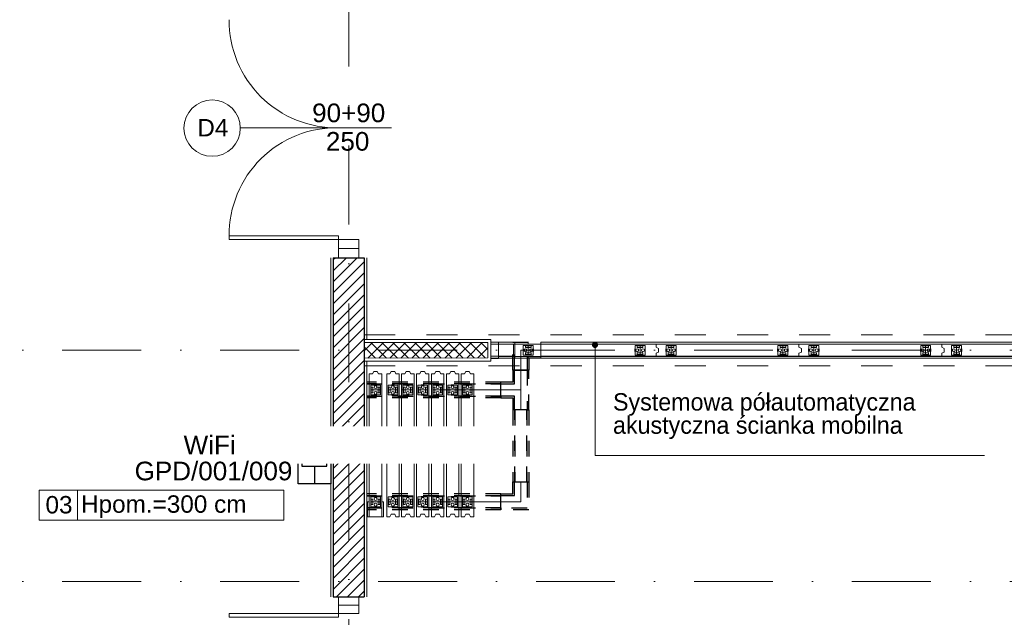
# Model space of a CAD drawing. Header units: metres. Extents: x 10441 to 19716, y -6570 to 1447.
# Tile 43 of 50: x 16816 to 17609, y -3837 to -3356. Entities that reach past the tile are written whole.
import ezdxf
from ezdxf.enums import TextEntityAlignment as Align

# ---------------------------------------------------------------- set-up
doc = ezdxf.new("R2010")
doc.units = ezdxf.units.M
doc.header["$MEASUREMENT"] = 0
for name, pattern in [('8', [0.5, 0.25, -0.25]), ('CONTINOUS', [0]), ('DASHDOT', [25.4, 12.7, -6.35, 0, -6.35])]:
    doc.linetypes.add(name, pattern=pattern)
doc.layers.get('0').update_dxf_attribs({"color": 8})
for name, color, linetype, lineweight in [('#elektryczne', 8, 'Continuous', 20), ('A_B.CIENKIE', 8, 'Continuous', 9), ('A_DRZWI', 8, 'Continuous', 5), ('A_HACZE', 8, 'Continuous', 5), ('A_OPISY', 8, 'Continuous', 18), ('A_OSIE', 8, 'Continuous', 13), ('A_OZACZENIE DRZWI', 8, 'Continuous', 13), ('A_OZNACZENIA OKIEN', 8, 'Continuous', 13), ('A_PROJEKTOWANE ŚCIANY MUROWANE NOŚNE', 8, 'Continuous', 30), ('A_SCIANY DZIALOWE GK', 8, 'Continuous', 5), ('A_STOLARKA', 8, 'Continuous', 5), ('A_TABELKI POM.', 8, 'Continuous', 20), ('A_TYNK', 8, 'Continuous', 5), ('A_WYMIARY WEWNETRZNE', 8, 'Continuous', 18), ('EB_LAN', 6, 'Continuous', 9)]:
    doc.layers.add(name, color=color, linetype=linetype, lineweight=lineweight)
doc.styles.add('ARIAL', font='arial.ttf')
doc.styles.add('m1_romans', font='romans.shx', dxfattribs={"width": 0.8})
doc.styles.add('opisy okien', font='txt', dxfattribs={"height": 15})

# ---------------------------------------------------------------- blocks, each defined once
blk = doc.blocks.new('A$C2DA918A7')
at = {"layer": 'A_OZACZENIE DRZWI'}
blk.add_line((-34.51, 0), (34.51, 0), dxfattribs=at)
at = {"layer": 'A_OZACZENIE DRZWI', "ltscale": 0.1, "style": 'm1_romans', "width": 0.8}
blk.add_attdef('SZEROKOSC', text='', height=10, rotation=359.99999, dxfattribs=at).set_placement((0, 0), align=Align.BOTTOM_CENTER)
blk.add_attdef('WYSOKOSC', text='', height=10, rotation=359.99999, dxfattribs=at).set_placement((-0.85, -3.39), align=Align.TOP_CENTER)
blk = doc.blocks.new('_Dot')
at = {"color": 0, "linetype": 'ByBlock', "lineweight": -2}
blk.add_line((-0.5, 0), (-1, 0), dxfattribs=at)
at = {"color": 0, "linetype": 'ByBlock', "const_width": 0.5}
blk.add_lwpolyline([(-0.25, 0, 1), (0.25, 0, 1)], format="xyb", close=True, dxfattribs=at)
blk = doc.blocks.new('dwgobject_-16219036_1YUCU1F')
for p, q in [((0, 49), (1000, 49)), ((0, -49), (1000, -49))]:
    blk.add_line(p, q)
for points in [[(0, 49), (0, 64), (1000, 64), (1000, 49)], [(0, 49), (0, -49), (1000, -49), (1000, 49)], [(0, -49), (0, -64), (1000, -64), (1000, -49)]]:
    blk.add_lwpolyline(points, close=True)
blk = doc.blocks.new('GeometrySelector_1YUCU1F9')
blk.add_blockref('dwgobject_-16219036_1YUCU1F', (0, 0))
blk = doc.blocks.new('dwgobject_-16218780_1YUCU4P')
blk.add_lwpolyline([(0, -50), (0, -24.40983), (20, -14.40983), (20, 14.40983), (0, 24.40983), (0, 50)])
blk = doc.blocks.new('GeometrySelector_1YUCU4P6')
blk.add_blockref('dwgobject_-16218780_1YUCU4P', (0, 0))
blk = doc.blocks.new('dwgobject_-16218811_1YUCU4P')
for p, q in [((-500, 50), (500, 50)), ((500, -50), (-500, -50))]:
    blk.add_line(p, q)
blk = doc.blocks.new('GeometrySelector_1YUCU4P7')
blk.add_blockref('dwgobject_-16218811_1YUCU4P', (0, 0))
blk = doc.blocks.new('dwgobject_-16218807_1YUCU4P')
blk.add_lwpolyline([(0, -50), (0, -24.40983), (20, -14.40983), (20, 14.40983), (0, 24.40983), (0, 50)])
blk = doc.blocks.new('GeometrySelector_1YUCU4P8')
blk.add_blockref('dwgobject_-16218807_1YUCU4P', (0, 0))
blk = doc.blocks.new('dwgobject_-16218792_1YUCU4P')
for p, q in [((-40, 11.5), (-42, 11.5)), ((-42, -11.5), (-42, 11.5)), ((0, 34.9), (0, -34.9)), ((40, 11.5), (42, 11.5)), ((42, -11.5), (42, 11.5)), ((-40, -11.5), (-42, -11.5)), ((40, -11.5), (42, -11.5))]:
    blk.add_line(p, q)
at = {"flags": 128}
blk.add_lwpolyline([(40, -39), (40, 39), (-40, 39), (-40, -39)], close=True, dxfattribs=at)
for points in [[(22.5, 22.9, -0.414214), (21.5, 21.9), (-21.5, 21.9, -0.414214), (-22.5, 22.9), (-22.5, 33.9, -0.414214), (-21.5, 34.9), (21.5, 34.9, -0.414214), (22.5, 33.9)], [(22.5, -22.9, 0.414214), (21.5, -21.9), (-21.5, -21.9, 0.414214), (-22.5, -22.9), (-22.5, -33.9, 0.414214), (-21.5, -34.9), (21.5, -34.9, 0.414214), (22.5, -33.9)]]:
    blk.add_lwpolyline(points, format="xyb", close=True, dxfattribs=at)
for centre in [(-23, 0), (23, 0)]:
    blk.add_circle(centre, 12)
blk = doc.blocks.new('GeometrySelector_1YUCU4P9')
blk.add_blockref('dwgobject_-16218792_1YUCU4P', (0, 0))
blk = doc.blocks.new('dwgobject_-16218787_1YUCU4P')
for p, q in [((-40, 11.5), (-42, 11.5)), ((-42, -11.5), (-42, 11.5)), ((0, 34.9), (0, -34.9)), ((40, 11.5), (42, 11.5)), ((42, -11.5), (42, 11.5)), ((-40, -11.5), (-42, -11.5)), ((40, -11.5), (42, -11.5))]:
    blk.add_line(p, q)
at = {"flags": 128}
blk.add_lwpolyline([(40, -39), (40, 39), (-40, 39), (-40, -39)], close=True, dxfattribs=at)
for points in [[(22.5, 22.9, -0.414214), (21.5, 21.9), (-21.5, 21.9, -0.414214), (-22.5, 22.9), (-22.5, 33.9, -0.414214), (-21.5, 34.9), (21.5, 34.9, -0.414214), (22.5, 33.9)], [(22.5, -22.9, 0.414214), (21.5, -21.9), (-21.5, -21.9, 0.414214), (-22.5, -22.9), (-22.5, -33.9, 0.414214), (-21.5, -34.9), (21.5, -34.9, 0.414214), (22.5, -33.9)]]:
    blk.add_lwpolyline(points, format="xyb", close=True, dxfattribs=at)
for centre in [(-23, 0), (23, 0)]:
    blk.add_circle(centre, 12)
blk = doc.blocks.new('GeometrySelector_1YUCU4P10')
blk.add_blockref('dwgobject_-16218787_1YUCU4P', (0, 0))
blk = doc.blocks.new('co_mw_pb_panelpack_element_1YUCU4P')
for name, p in [('GeometrySelector_1YUCU4P6', (-574.5, 0)), ('GeometrySelector_1YUCU4P10', (-454.5, 0)), ('GeometrySelector_1YUCU4P9', (445.5, 0)), ('GeometrySelector_1YUCU4P8', (574.5, 0))]:
    blk.add_blockref(name, p)
at = {"xscale": 1.149}
blk.add_blockref('GeometrySelector_1YUCU4P7', (0, 0), dxfattribs=at)
blk = doc.blocks.new('co_mw_pb_panelpack_element_1YUCU4P1')
for name, p in [('GeometrySelector_1YUCU4P6', (-574.5, 0)), ('GeometrySelector_1YUCU4P10', (-454.5, 0)), ('GeometrySelector_1YUCU4P9', (445.5, 0)), ('GeometrySelector_1YUCU4P8', (574.5, 0))]:
    blk.add_blockref(name, p)
at = {"xscale": 1.149}
blk.add_blockref('GeometrySelector_1YUCU4P7', (0, 0), dxfattribs=at)
blk = doc.blocks.new('co_mw_pb_panelpack_element_1YUCU4P2')
for name, p in [('GeometrySelector_1YUCU4P6', (-574.5, 0)), ('GeometrySelector_1YUCU4P10', (-454.5, 0)), ('GeometrySelector_1YUCU4P9', (445.5, 0)), ('GeometrySelector_1YUCU4P8', (574.5, 0))]:
    blk.add_blockref(name, p)
at = {"xscale": 1.149}
blk.add_blockref('GeometrySelector_1YUCU4P7', (0, 0), dxfattribs=at)
blk = doc.blocks.new('co_mw_pb_panelpack_element_1YUCU4P3')
for name, p in [('GeometrySelector_1YUCU4P6', (-574.5, 0)), ('GeometrySelector_1YUCU4P10', (-454.5, 0)), ('GeometrySelector_1YUCU4P9', (445.5, 0)), ('GeometrySelector_1YUCU4P8', (574.5, 0))]:
    blk.add_blockref(name, p)
at = {"xscale": 1.149}
blk.add_blockref('GeometrySelector_1YUCU4P7', (0, 0), dxfattribs=at)
blk = doc.blocks.new('co_mw_pb_panelpack_element_1YUCU4P4')
for name, p in [('GeometrySelector_1YUCU4P6', (-574.5, 0)), ('GeometrySelector_1YUCU4P10', (-454.5, 0)), ('GeometrySelector_1YUCU4P9', (445.5, 0)), ('GeometrySelector_1YUCU4P8', (574.5, 0))]:
    blk.add_blockref(name, p)
at = {"xscale": 1.149}
blk.add_blockref('GeometrySelector_1YUCU4P7', (0, 0), dxfattribs=at)
blk = doc.blocks.new('co_mw_pb_panelpack_element_1YUCU4P5')
for name, p in [('GeometrySelector_1YUCU4P6', (-574.5, 0)), ('GeometrySelector_1YUCU4P10', (-454.5, 0)), ('GeometrySelector_1YUCU4P9', (445.5, 0)), ('GeometrySelector_1YUCU4P8', (574.5, 0))]:
    blk.add_blockref(name, p)
at = {"xscale": 1.149}
blk.add_blockref('GeometrySelector_1YUCU4P7', (0, 0), dxfattribs=at)
blk = doc.blocks.new('dwgobject_-16218816_1YUCU4P')
blk.add_line((0, 50), (0, -50))
blk = doc.blocks.new('GeometrySelector_1YUCU4P11')
blk.add_blockref('dwgobject_-16218816_1YUCU4P', (0, 0))
blk = doc.blocks.new('dwgobject_-16218802_1YUCU4P')
for p, q in [((0, 0), (0, 15)), ((0, 15), (1000, 15)), ((1000, 15), (1000, 0))]:
    blk.add_line(p, q)
blk = doc.blocks.new('GeometrySelector_1YUCU4P12')
blk.add_blockref('dwgobject_-16218802_1YUCU4P', (0, 0))
blk = doc.blocks.new('dwgobject_-16218798_1YUCU4P')
for p, q in [((0, 0), (0, 15)), ((0, 15), (1000, 15)), ((1000, 15), (1000, 0))]:
    blk.add_line(p, q)
blk = doc.blocks.new('GeometrySelector_1YUCU4P13')
blk.add_blockref('dwgobject_-16218798_1YUCU4P', (0, 0))
blk = doc.blocks.new('co_mw_pb_panelpack_element_1YUCU4P6')
for name, p, xscale in [('GeometrySelector_1YUCU4P13', (-574.5, 50), 0.12), ('GeometrySelector_1YUCU4P7', (0, 0), 1.149)]:
    blk.add_blockref(name, p, dxfattribs=dict(xscale=xscale))
for name, p in [('GeometrySelector_1YUCU4P11', (-574.5, 0)), ('GeometrySelector_1YUCU4P10', (-454.5, 0)), ('GeometrySelector_1YUCU4P9', (445.5, 0)), ('GeometrySelector_1YUCU4P8', (574.5, 0))]:
    blk.add_blockref(name, p)
at = {"xscale": 0.12, "rotation": 180}
blk.add_blockref('GeometrySelector_1YUCU4P12', (-454.5, -50), dxfattribs=at)
blk = doc.blocks.new('A$Ce5f96cef')
at = {"rotation": 90}
for name, p in [('co_mw_pb_panelpack_element_1YUCU4P6', (-920, 454.5, -1)), ('co_mw_pb_panelpack_element_1YUCU4P5', (-780, 454.5, -1)), ('co_mw_pb_panelpack_element_1YUCU4P4', (-660, 454.5, -1)), ('co_mw_pb_panelpack_element_1YUCU4P3', (-540, 454.5, -1)), ('co_mw_pb_panelpack_element_1YUCU4P2', (-420, 454.5, -1)), ('co_mw_pb_panelpack_element_1YUCU4P1', (-300, 454.5, -1)), ('co_mw_pb_panelpack_element_1YUCU4P', (-180, 454.5, -1))]:
    blk.add_blockref(name, p, dxfattribs=at)
blk = doc.blocks.new('dwgobject_-16219454_1YUCTZ8')
for p, q in [((-40, 11.5), (-42, 11.5)), ((-42, -11.5), (-42, 11.5)), ((0, 34.9), (0, -34.9)), ((40, 11.5), (42, 11.5)), ((42, -11.5), (42, 11.5)), ((-40, -11.5), (-42, -11.5)), ((40, -11.5), (42, -11.5))]:
    blk.add_line(p, q)
at = {"flags": 128}
blk.add_lwpolyline([(40, -39), (40, 39), (-40, 39), (-40, -39)], close=True, dxfattribs=at)
for points in [[(22.5, 22.9, -0.414214), (21.5, 21.9), (-21.5, 21.9, -0.414214), (-22.5, 22.9), (-22.5, 33.9, -0.414214), (-21.5, 34.9), (21.5, 34.9, -0.414214), (22.5, 33.9)], [(22.5, -22.9, 0.414214), (21.5, -21.9), (-21.5, -21.9, 0.414214), (-22.5, -22.9), (-22.5, -33.9, 0.414214), (-21.5, -34.9), (21.5, -34.9, 0.414214), (22.5, -33.9)]]:
    blk.add_lwpolyline(points, format="xyb", close=True, dxfattribs=at)
for centre in [(-23, 0), (23, 0)]:
    blk.add_circle(centre, 12)
blk = doc.blocks.new('GeometrySelector_1YUCTZ82')
blk.add_blockref('dwgobject_-16219454_1YUCTZ8', (0, 0))
blk = doc.blocks.new('co_panel_parts_moveo_trackroller_r_1YUCTZ87')
blk.add_blockref('GeometrySelector_1YUCTZ82', (0, 0, -3619))
blk = doc.blocks.new('dwgobject_-16219539_1YUCTZ8')
for p, q in [((-500, 50), (500, 50)), ((500, -50), (-500, -50))]:
    blk.add_line(p, q)
blk = doc.blocks.new('GeometrySelector_1YUCTZ83')
blk.add_blockref('dwgobject_-16219539_1YUCTZ8', (0, 0))
blk = doc.blocks.new('dwgobject_-16219532_1YUCTZ8')
blk.add_lwpolyline([(0, -50), (0, -24.40983), (20, -14.40983), (20, 14.40983), (0, 24.40983), (0, 50)])
blk = doc.blocks.new('GeometrySelector_1YUCTZ85')
blk.add_blockref('dwgobject_-16219532_1YUCTZ8', (0, 0))
blk = doc.blocks.new('co_panel_parts_moveo_trackroller_r_1YUCTZ88')
blk.add_blockref('GeometrySelector_1YUCTZ82', (0, 0, -3619))
blk = doc.blocks.new('co_panel_parts_moveo_trackroller_r_1YUCTZ89')
blk.add_blockref('GeometrySelector_1YUCTZ82', (0, 0, -3619))
blk = doc.blocks.new('dwgobject_-16219535_1YUCTZ8')
blk.add_lwpolyline([(0, -50), (0, -24.40983), (20, -14.40983), (20, 14.40983), (0, 24.40983), (0, 50)])
blk = doc.blocks.new('GeometrySelector_1YUCTZ84')
blk.add_blockref('dwgobject_-16219535_1YUCTZ8', (0, 0))
blk = doc.blocks.new('co_panel_parts_moveo_trackroller_r_1YUCTZ810')
blk.add_blockref('GeometrySelector_1YUCTZ82', (0, 0, -3619))
blk = doc.blocks.new('co_panel_parts_moveo_trackroller_r_1YUCTZ811')
blk.add_blockref('GeometrySelector_1YUCTZ82', (0, 0, -3619))
blk = doc.blocks.new('dwgobject_-16219389_1YUCTZ8')
blk.add_lwpolyline([(0, 50), (0, -50), (1000, -50), (1000, 50)], close=True)
blk = doc.blocks.new('GeometrySelector_1YUCTZ834')
blk.add_blockref('dwgobject_-16219389_1YUCTZ8', (0, 0))
blk = doc.blocks.new('dwgobject_-16219450_1YUCTZ8')
for p, q in [((-1000, 50), (-1000, 65)), ((-1000, 65), (0, 65)), ((-1000, 50), (0, 50)), ((0, 65), (0, 50)), ((-1000, -65), (-1000, -50)), ((0, -50), (-1000, -50)), ((0, -65), (-1000, -65)), ((0, -50), (0, -65))]:
    blk.add_line(p, q)
blk = doc.blocks.new('GeometrySelector_1YUCTZ837')
blk.add_blockref('dwgobject_-16219450_1YUCTZ8', (0, 0))
blk = doc.blocks.new('co_mw_panel_ausfahreinheit_1YUCTZ8')
at = {"xscale": 0.24, "rotation": 180}
blk.add_blockref('GeometrySelector_1YUCTZ837', (-120, 0, -19), dxfattribs=at)
blk = doc.blocks.new('dwgobject_-16219528_1YUCTZ8')
blk.add_line((0, 50), (0, -50))
blk = doc.blocks.new('GeometrySelector_1YUCTZ838')
blk.add_blockref('dwgobject_-16219528_1YUCTZ8', (0, 0))
blk = doc.blocks.new('co_panel_parts_moveo_trackroller_r_1YUCTZ812')
blk.add_blockref('GeometrySelector_1YUCTZ82', (0, 0, -3619))
blk = doc.blocks.new('co_panel_parts_moveo_trackroller_r_1YUCTZ813')
blk.add_blockref('GeometrySelector_1YUCTZ82', (0, 0, -3619))
blk = doc.blocks.new('podkład')
at = {"color": 8}
for p, q in [((13053.3, -1370.8, 0.1), (13053.3, -1383.6, 0.1)), ((13032.3, -1372.2, 0.1), (13053.3, -1372.2, 0.1)), ((13053.3, -1377.2, 0.1), (13037.3, -1377.2, 0.1)), ((13037.3, -1377.2, 0.1), (13037.3, -1393.2, 0.1)), ((13053.3, -1382.2, 0.1), (13042.3, -1382.2, 0.1)), ((13037.3, -1425.2, 0.1), (13037.3, -1393.2, 0.1)), ((13021.3, -1409.2, 0.1), (13037.3, -1409.2, 0.1)), ((13037.3, -1499.2, 0.1), (13037.3, -1483.2, 0.1)), ((13021.3, -1499.2, 0.1), (13037.3, -1499.2, 0.1))]:
    blk.add_line(p, q, dxfattribs=at)
at = {"layer": 'A_B.CIENKIE', "color": 8, "linetype": '8', "ltscale": 100}
for p, q in [((12911.3, -1364.7), (13848.8, -1364.7)), ((12911.3, -1389.7), (13848.8, -1389.7))]:
    blk.add_line(p, q, dxfattribs=at)
at = {"layer": 'A_DRZWI', "color": 8, "ltscale": 2}
for p, q in [((12890.55, -1295.45), (12907.05, -1295.45)), ((12890.55, -1582.42), (12907.05, -1582.42))]:
    blk.add_line(p, q, dxfattribs=at)
for points in [[(12802.55, -1288.17), (12802.55, -1285.17), (12890.55, -1285.17), (12890.55, -1288.17)], [(12907.05, -1288.17), (12907.05, -1302.73), (12890.55, -1302.73), (12890.55, -1288.17)], [(12907.05, -1589.14), (12907.05, -1575.7), (12890.55, -1575.7), (12890.55, -1589.14)], [(12802.55, -1589.14), (12802.55, -1592.14), (12890.55, -1592.14), (12890.55, -1589.14)]]:
    blk.add_lwpolyline(points, close=True, dxfattribs=at)
for centre, start, end in [((12888.9, -1111.87), 179.53623, 271.0989), ((12888.9, -1284.47), 88.9011, 180.46377)]:
    blk.add_arc(centre, 86.32, start, end, dxfattribs=at)
at = {"layer": 'A_HACZE', "color": 8, "linetype": 'Continuous'}
for p, q in [((12905.73, -1302.72), (12886.3, -1322.15)), ((12896.89, -1302.73), (12886.3, -1313.31)), ((12888.04, -1302.73), (12886.3, -1304.48)), ((12911.3, -1305.99), (12886.3, -1330.99)), ((12911.3, -1314.83), (12886.3, -1339.83)), ((12911.3, -1323.67), (12886.3, -1348.67)), ((12911.3, -1332.51), (12886.3, -1357.51)), ((12911.3, -1341.35), (12886.3, -1366.35)), ((12911.3, -1350.19), (12886.3, -1375.19)), ((12911.3, -1359.02), (12886.3, -1384.02)), ((12911.3, -1367.86), (12886.3, -1392.86)), ((12911.3, -1376.7), (12886.3, -1401.7)), ((12917.94, -1370.95), (12911.3, -1377.58)), ((12920.28, -1383.45), (12911.3, -1374.47)), ((12926.78, -1370.95), (12914.27, -1383.45)), ((12929.12, -1383.45), (12916.62, -1370.95)), ((12935.61, -1370.95), (12923.11, -1383.45)), ((12937.96, -1383.45), (12925.46, -1370.95)), ((12944.45, -1370.95), (12931.95, -1383.45)), ((12946.8, -1383.45), (12934.3, -1370.95)), ((12953.29, -1370.95), (12940.79, -1383.45)), ((12955.64, -1383.45), (12943.14, -1370.95)), ((12962.13, -1370.95), (12949.63, -1383.45)), ((12964.47, -1383.45), (12951.97, -1370.95)), ((12970.97, -1370.95), (12958.47, -1383.45)), ((12973.31, -1383.45), (12960.81, -1370.95)), ((12979.81, -1370.95), (12967.31, -1383.45)), ((12982.15, -1383.45), (12969.65, -1370.95)), ((12988.65, -1370.94), (12976.15, -1383.45)), ((12990.99, -1383.45), (12978.49, -1370.95)), ((12997.49, -1370.94), (12984.99, -1383.45)), ((12999.83, -1383.44), (12987.33, -1370.94)), ((13006.33, -1370.94), (12993.83, -1383.45)), ((13008.67, -1383.44), (12996.17, -1370.94)), ((13010.8, -1375.31), (13002.67, -1383.44)), ((13010.8, -1376.74), (13005, -1370.94)), ((12911.3, -1385.54), (12886.3, -1410.54)), ((12911.44, -1383.45), (12911.3, -1383.31)), ((12911.3, -1394.38), (12886.3, -1419.38)), ((12911.3, -1403.22), (12886.3, -1428.22)), ((12911.3, -1412.06), (12886.3, -1437.06)), ((12911.3, -1420.9), (12886.3, -1445.9)), ((12911.3, -1429.74), (12886.3, -1454.74)), ((12911.3, -1438.57), (12886.3, -1463.57)), ((12911.3, -1447.41), (12886.3, -1472.41)), ((12911.3, -1456.25), (12886.3, -1481.25)), ((12911.3, -1465.09), (12886.3, -1490.09)), ((12911.3, -1473.93), (12886.3, -1498.93)), ((12911.3, -1482.77), (12886.3, -1507.77)), ((12911.3, -1491.61), (12886.3, -1516.61)), ((12911.3, -1500.45), (12886.3, -1525.45)), ((12911.3, -1509.28), (12886.3, -1534.28)), ((12911.3, -1518.12), (12886.3, -1543.12)), ((12911.3, -1526.96), (12886.3, -1551.96)), ((12911.3, -1535.8), (12886.3, -1560.8)), ((12911.3, -1544.64), (12886.3, -1569.64)), ((12911.3, -1553.48), (12889.08, -1575.7)), ((12911.3, -1562.32), (12897.92, -1575.7)), ((12911.3, -1571.16), (12906.76, -1575.7))]:
    blk.add_line(p, q, dxfattribs=at)
at = {"layer": 'A_OPISY', "color": 8, "linetype": 'CONTINOUS', "ltscale": 0.1}
blk.add_lwpolyline([(13097.01, -1377.89), (13097.01, -1461.86), (13410.33, -1461.86)], dxfattribs=at)
at = {"layer": 'A_OSIE', "color": 8, "linetype": 'DASHDOT', "ltscale": 5}
for p, q in [((12898.8, -449.79), (12898.8, -2335.96)), ((14256.99, -1377.2), (10108.73, -1377.2)), ((13037.3, -1409.2, 0.1), (12913.3, -1409.2)), ((13037.3, -1499.2, 0.1), (12913.3, -1499.2)), ((14256.99, -1563.2), (11798.79, -1563.2))]:
    blk.add_line(p, q, dxfattribs=at)
at = {"layer": 'A_PROJEKTOWANE ŚCIANY MUROWANE NOŚNE', "color": 8}
for p, q in [((12886.3, -1302.73), (12911.3, -1302.72)), ((12886.3, -1302.73), (12886.3, -1575.7)), ((12911.3, -1302.72), (12911.3, -1575.7)), ((12886.3, -1575.7), (12911.3, -1575.7)), ((12886.3, -1575.7), (12911.3, -1575.7))]:
    blk.add_line(p, q, dxfattribs=at)
at = {"layer": 'A_SCIANY DZIALOWE GK', "color": 8}
for p, q in [((13013.3, -1368.44), (12911.3, -1368.44)), ((12911.3, -1368.44), (12911.3, -1385.94)), ((13013.3, -1385.94), (13013.3, -1368.44)), ((13010.8, -1370.94), (12911.3, -1370.95)), ((12911.3, -1370.95), (12911.3, -1383.45)), ((13010.8, -1383.44), (13010.8, -1370.94)), ((12911.3, -1383.45), (13010.8, -1383.44)), ((12911.3, -1385.94), (13013.3, -1385.94))]:
    blk.add_line(p, q, dxfattribs=at)
at = {"layer": 'A_STOLARKA', "color": 8, "linetype": '8', "lineweight": 25, "ltscale": 50}
for p, q in [((13030.9, -1393.2, 0.1), (13030.9, -1370.8, 0.1)), ((13030.9, -1370.8, 0.1), (13053.3, -1370.8, 0.1)), ((13032.3, -1393.2, 0.1), (13032.3, -1372.2, 0.1)), ((13042.3, -1382.2, 0.1), (13042.3, -1393.2, 0.1)), ((13053.3, -1383.6, 0.1), (13043.7, -1383.6, 0.1)), ((13043.7, -1383.6, 0.1), (13043.7, -1393.2, 0.1)), ((13030.9, -1393.2, 0.1), (13043.7, -1393.2, 0.1)), ((13030.9, -1393.2, 0.1), (13030.9, -1402.8, 0.1)), ((13043.7, -1393.2, 0.1), (13030.9, -1393.2, 0.1)), ((13032.3, -1404.2, 0.1), (13032.3, -1393.2, 0.1)), ((13042.3, -1393.2, 0.1), (13042.3, -1425.2, 0.1)), ((13043.7, -1425.2, 0.1), (13043.7, -1393.2, 0.1)), ((13021.3, -1402.8, 0.1), (12913.3, -1402.8)), ((13021.3, -1404.3, 0.1), (12913.3, -1404.3)), ((13021.3, -1404.3, 0.1), (12913.3, -1404.3)), ((12913.3, -1404.3), (13021.3, -1404.3, 0.1)), ((13021.3, -1415.6, 0.1), (13021.3, -1402.8, 0.1)), ((13030.9, -1402.8, 0.1), (13021.3, -1402.8, 0.1)), ((13021.3, -1404.3, 0.1), (13021.3, -1402.8, 0.1)), ((13021.3, -1404.2, 0.1), (13032.3, -1404.2, 0.1)), ((13021.3, -1414.1, 0.1), (13021.3, -1404.3, 0.1)), ((12913.3, -1414.1), (13021.3, -1414.1, 0.1)), ((13021.3, -1414.1, 0.1), (12913.3, -1414.1)), ((12913.3, -1414.1), (13021.3, -1414.1, 0.1)), ((13021.3, -1415.6, 0.1), (12913.3, -1415.6)), ((13021.3, -1414.1, 0.1), (13021.3, -1415.6, 0.1)), ((13032.3, -1414.2, 0.1), (13021.3, -1414.2, 0.1)), ((13021.3, -1415.6, 0.1), (13030.9, -1415.6, 0.1)), ((13030.9, -1415.6, 0.1), (13030.9, -1425.2, 0.1)), ((13032.3, -1425.2, 0.1), (13032.3, -1414.2, 0.1)), ((13043.7, -1425.2, 0.1), (13030.9, -1425.2, 0.1)), ((13032.4, -1425.2, 0.1), (13030.9, -1425.2, 0.1)), ((13030.9, -1425.2, 0.1), (13030.9, -1483.2, 0.1)), ((13042.2, -1425.2, 0.1), (13032.4, -1425.2, 0.1)), ((13032.4, -1425.2, 0.1), (13032.4, -1483.2, 0.1)), ((13032.4, -1425.2, 0.1), (13032.4, -1483.2, 0.1)), ((13032.4, -1483.2, 0.1), (13032.4, -1425.2, 0.1)), ((13042.2, -1483.2, 0.1), (13042.2, -1425.2, 0.1)), ((13042.2, -1425.2, 0.1), (13042.2, -1483.2, 0.1)), ((13042.2, -1425.2, 0.1), (13043.7, -1425.2, 0.1)), ((13042.2, -1483.2, 0.1), (13042.2, -1425.2, 0.1)), ((13043.7, -1425.2, 0.1), (13043.7, -1483.2, 0.1)), ((13030.9, -1483.2, 0.1), (13043.7, -1483.2, 0.1)), ((13030.9, -1492.8, 0.1), (13030.9, -1483.2, 0.1)), ((13030.9, -1483.2, 0.1), (13032.4, -1483.2, 0.1)), ((13032.3, -1494.2, 0.1), (13032.3, -1483.2, 0.1)), ((13032.4, -1483.2, 0.1), (13042.2, -1483.2, 0.1)), ((13042.3, -1483.2, 0.1), (13042.3, -1504.2, 0.1)), ((13043.7, -1483.2, 0.1), (13043.7, -1505.6, 0.1)), ((13021.3, -1492.8, 0.1), (12913.3, -1492.8)), ((13021.3, -1494.3, 0.1), (12913.3, -1494.3)), ((13021.3, -1494.3, 0.1), (12913.3, -1494.3)), ((12913.3, -1494.3), (13021.3, -1494.3, 0.1)), ((13021.3, -1505.6, 0.1), (13021.3, -1492.8, 0.1)), ((13021.3, -1492.8, 0.1), (13030.9, -1492.8, 0.1)), ((13021.3, -1494.3, 0.1), (13021.3, -1492.8, 0.1)), ((13021.3, -1494.2, 0.1), (13032.3, -1494.2, 0.1)), ((13021.3, -1504.1, 0.1), (13021.3, -1494.3, 0.1)), ((12913.3, -1504.1), (13021.3, -1504.1, 0.1)), ((13021.3, -1504.1, 0.1), (12913.3, -1504.1)), ((12913.3, -1504.1), (13021.3, -1504.1, 0.1)), ((13021.3, -1504.1, 0.1), (13021.3, -1505.6, 0.1)), ((13042.3, -1504.2, 0.1), (13021.3, -1504.2, 0.1)), ((13021.3, -1505.6, 0.1), (12913.3, -1505.6)), ((13043.7, -1505.6, 0.1), (13021.3, -1505.6, 0.1))]:
    blk.add_line(p, q, dxfattribs=at)
at = {"layer": 'A_STOLARKA', "color": 8}
for p, q in [((12913.3, -1402.8), (12913.3, -1404.3)), ((12913.3, -1404.3), (12913.3, -1414.1)), ((12913.3, -1415.6), (12913.3, -1414.1)), ((13043.7, -1483.2, 0.1), (13042.2, -1483.2, 0.1)), ((12913.3, -1492.8), (12913.3, -1494.3)), ((12913.3, -1494.3), (12913.3, -1504.1)), ((12913.3, -1505.6), (12913.3, -1504.1))]:
    blk.add_line(p, q, dxfattribs=at)
at = {"layer": 'A_TYNK', "color": 8}
for p, q in [((12884.3, -1575.71), (12884.3, -1302.84)), ((12913.3, -1368.44), (12913.3, -1302.73)), ((12913.3, -1575.71), (12913.3, -1385.94))]:
    blk.add_line(p, q, dxfattribs=at)
at = {"layer": 'A_WYMIARY WEWNETRZNE', "color": 8, "linetype": 'Continuous'}
for p, q in [((12933.31, -1198.17), (12811.53, -1198.17)), ((12649.72, -1514.09), (12649.72, -1489.86)), ((12649.72, -1489.86), (12846.7, -1489.86)), ((12680.6, -1489.86), (12680.6, -1514.09)), ((12846.7, -1489.86), (12846.7, -1514.09)), ((12846.7, -1514.09), (12649.72, -1514.09))]:
    blk.add_line(p, q, dxfattribs=at)
blk.add_circle((12788.86, -1198.45), 22.67, dxfattribs=at)
at = {"layer": 'A_OPISY', "color": 8, "linetype": 'CONTINOUS', "ltscale": 0.1, "xscale": 5, "yscale": 5, "zscale": 5, "rotation": 90}
blk.add_blockref('_Dot', (13097.01, -1372.89), dxfattribs=at)
at = {"layer": 'A_OZACZENIE DRZWI', "color": 8, "ltscale": 0.1}
ref = blk.add_blockref('A$C2DA918A7', (12898.8, -1198.17), dxfattribs=at)
ref.add_attrib('WYSOKOSC', '250', dxfattribs={"ltscale": 0.1, "height": 15, "rotation": 359.99999, "style": 'ARIAL'}).set_placement((12897.95, -1201.57), align=Align.TOP_CENTER)
ref.add_attrib('SZEROKOSC', '90+90', dxfattribs={"ltscale": 0.1, "height": 15, "rotation": 359.99999, "style": 'ARIAL'}).set_placement((12898.8, -1198.17), align=Align.BOTTOM_CENTER)
at = {"layer": 'A_STOLARKA', "color": 8, "zscale": 0.1}
for name, p, xscale, yscale in [('GeometrySelector_1YUCTZ834', (13013.3, -1377.2, 0.1), 0.006, 0.132), ('GeometrySelector_1YUCU1F9', (13013.3, -1377.2, 0.1), 0.01910000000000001, 0.1), ('GeometrySelector_1YUCU1F9', (13053.3, -1377.2, 0.1), 0.6000000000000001, 0.1), ('GeometrySelector_1YUCTZ83', (13088.75, -1377.2, 0.1), 0.1149, 0.1), ('GeometrySelector_1YUCTZ838', (13031.3, -1377.2, 0.1), 0.1, 0.1), ('co_panel_parts_moveo_trackroller_r_1YUCTZ813', (13043.3, -1377.2, 362), 0.1, 0.1), ('co_panel_parts_moveo_trackroller_r_1YUCTZ812', (13133.3, -1377.2, 362), 0.1, 0.1), ('GeometrySelector_1YUCTZ83', (13203.65, -1377.2, 0.1), 0.1149, 0.1), ('GeometrySelector_1YUCTZ85', (13146.2, -1377.2, 0.1), 0.1, 0.1), ('GeometrySelector_1YUCTZ84', (13146.2, -1377.2, 0.1), 0.1, 0.1), ('co_panel_parts_moveo_trackroller_r_1YUCTZ811', (13158.2, -1377.2, 362), 0.1, 0.1), ('co_panel_parts_moveo_trackroller_r_1YUCTZ810', (13248.2, -1377.2, 362), 0.1, 0.1), ('GeometrySelector_1YUCTZ83', (13318.55, -1377.2, 0.1), 0.1149, 0.1), ('GeometrySelector_1YUCTZ85', (13261.1, -1377.2, 0.1), 0.1, 0.1), ('GeometrySelector_1YUCTZ84', (13261.1, -1377.2, 0.1), 0.1, 0.1), ('co_panel_parts_moveo_trackroller_r_1YUCTZ89', (13273.1, -1377.2, 362), 0.1, 0.1), ('co_panel_parts_moveo_trackroller_r_1YUCTZ88', (13363.1, -1377.2, 362), 0.1, 0.1), ('GeometrySelector_1YUCTZ83', (13433.45, -1377.2, 0.1), 0.1149, 0.1), ('GeometrySelector_1YUCTZ85', (13376, -1377.2, 0.1), 0.1, 0.1), ('GeometrySelector_1YUCTZ84', (13376, -1377.2, 0.1), 0.1, 0.1), ('co_panel_parts_moveo_trackroller_r_1YUCTZ87', (13388, -1377.2, 362), 0.1, 0.1)]:
    blk.add_blockref(name, p, dxfattribs=dict(at, xscale=xscale, yscale=yscale))
at = {"layer": 'A_STOLARKA', "color": 8, "xscale": 0.1, "yscale": 0.1, "zscale": 0.1, "rotation": 180}
blk.add_blockref('co_mw_panel_ausfahreinheit_1YUCTZ8', (13031.3, -1377.2, 2), dxfattribs=at)
at = {"layer": 'A_STOLARKA', "color": 8, "linetype": 'Continuous', "xscale": 0.1, "yscale": 0.1, "zscale": 0.1}
blk.add_blockref('A$Ce5f96cef', (13012.38, -1499.2, 0.11), dxfattribs=at)
at = {"layer": 'A_OPISY', "color": 8, "linetype": 'Continuous', "lineweight": 18, "style": 'opisy okien'}
for s, p in [('Systemowa półautomatyczna', (13111.49, -1425.77)), ('akustyczna ścianka mobilna', (13111.49, -1444.43))]:
    blk.add_text(s, height=14, dxfattribs=at).set_placement(p)
at = {"layer": 'A_OZACZENIE DRZWI', "color": 8, "ltscale": 0.1, "style": 'm1_romans', "width": 0.8}
for rotation, p in [(98.48606, (12735.07, -773.13)), (359.99999, (12573.8, -1012.7)), (89.99999, (11565.29, -1150.14)), (89.99999, (11872.29, -1150.14)), (89.99999, (12230.03, -1245.64)), (89.99999, (12385.87, -1249.44)), (89.99999, (11565.29, -1370.89)), (89.99999, (11872.29, -1370.89)), (89.99999, (12230.03, -1370.89)), (89.99999, (12389.3, -1370.89)), (89.99999, (11748.79, -1556.15)), (89.99999, (11986.6, -1556.15)), (89.99999, (12389.3, -1556.15)), (359.99999, (12235.05, -1664.2)), (359.99999, (12235.05, -1880.2)), (89.99999, (11745.78, -2001.94))]:
    blk.add_attdef('SZEROKOSC', text='', height=10, rotation=rotation, dxfattribs=at).set_placement(p, align=Align.BOTTOM_CENTER)
for rotation, p in [(98.48606, (12738.56, -773.47)), (359.99999, (12572.95, -1016.09)), (89.99999, (11568.68, -1150.99)), (89.99999, (11875.68, -1150.99)), (89.99999, (12233.42, -1246.49)), (89.99999, (12389.27, -1250.29)), (89.99999, (11568.68, -1371.74)), (89.99999, (11875.68, -1371.74)), (89.99999, (12233.42, -1371.74)), (89.99999, (12392.69, -1371.74)), (89.99999, (11752.19, -1557)), (89.99999, (11990, -1557)), (89.99999, (12392.69, -1557)), (359.99999, (12234.2, -1667.59)), (359.99999, (12234.2, -1883.59)), (89.99999, (11749.18, -2002.79))]:
    blk.add_attdef('WYSOKOSC', text='', height=10, rotation=rotation, dxfattribs=at).set_placement(p, align=Align.TOP_CENTER)
at = {"layer": 'A_OZNACZENIA OKIEN', "color": 8, "linetype": 'Continuous', "lineweight": 18, "style": 'ARIAL'}
for s, p in [('D4', (12776.93, -1205.1)), ('Hpom.=300 cm', (12683.38, -1508))]:
    blk.add_text(s, height=14, dxfattribs=at).set_placement(p)
at = {"layer": 'A_OZNACZENIA OKIEN', "color": 8, "ltscale": 0.1, "style": 'm1_romans', "width": 0.8}
for rotation, p in [(278.86761, (13373.71, -593.04)), (278.86761, (12983.87, -650.74)), (278.86761, (12445.73, -730.4)), (278.86761, (12224.15, -763.19)), (0.00001, (14017.48, -900.03)), (278.86761, (11021.54, -941.2)), (278.86761, (10640.69, -997.57)), (0.00001, (14017.48, -1574.7)), (89.99999, (10819.6, -2080.7)), (89.99999, (11204.6, -2080.7)), (89.99999, (11970.6, -2080.7)), (89.99999, (13175.8, -2080.7)), (89.99999, (13539.8, -2080.7))]:
    blk.add_attdef('SZEROKOSC', text='', height=10, rotation=rotation, dxfattribs=at).set_placement(p, align=Align.BOTTOM_CENTER)
for rotation, p in [(278.86761, (13403.28, -587.56)), (278.86761, (13013.44, -645.27)), (278.86761, (12475.3, -724.92)), (278.86761, (12253.72, -757.72)), (0.00001, (14011.09, -903.42)), (278.86761, (11051.11, -935.72)), (278.86761, (10670.26, -992.09)), (0.00001, (14011.09, -1578.09)), (89.99999, (10823, -2081.55)), (89.99999, (11208, -2081.55)), (89.99999, (11974, -2081.55)), (89.99999, (13179.19, -2081.55)), (89.99999, (13543.19, -2081.55))]:
    blk.add_attdef('WYSOKOSC', text='', height=10, rotation=rotation, dxfattribs=at).set_placement(p, align=Align.TOP_CENTER)
at = {"layer": 'A_TABELKI POM.', "color": 8, "linetype": 'Continuous', "lineweight": 18, "style": 'ARIAL'}
blk.add_text('03', height=14, dxfattribs=at).set_placement((12654.78, -1508.53))
blk = doc.blocks.new('Gniazdo RJ45')
at = {"layer": 'EB_LAN', "linetype": 'Continuous', "lineweight": 30}
for points in [[(2694.8125, 1885.649), (2694.8125, 1885.824), (2694.6175, 1885.824), (2694.6175, 1885.649), (2694.8125, 1885.649)], [(2694.8125, 1885.669), (2694.7125, 1885.669), (2694.7125, 1885.804), (2694.8125, 1885.804)], [(2694.7125, 1885.7365), (2694.6225, 1885.7365)]]:
    blk.add_lwpolyline(points, dxfattribs=at)

msp = doc.modelspace()

# ---------------------------------------------------------------- block references
at = {"layer": '#elektryczne', "color": 8, "linetype": 'Continuous', "lineweight": 18}
msp.add_blockref('podkład', (4182.37, -2244.78), dxfattribs=at)
at = {"layer": 'EB_LAN', "xscale": -150, "yscale": 150, "zscale": 149.9999999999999, "rotation": 270.0000000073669}
msp.add_blockref('Gniazdo RJ45', (-265806.93, -407922.23), dxfattribs=at)

# ---------------------------------------------------------------- next in the draw order: texts
at = {"layer": 'EB_LAN', "char_height": 15, "attachment_point": 1, "style": 'ARIAL', "bg_fill": 2}
for s, insert, width in [('WiFi', (16948.3, -3690.76), 228.5456), ('GPD/001/009', (16908.89, -3711.67), 112.1896)]:
    msp.add_mtext(s, dxfattribs=dict(at, insert=insert, width=width))

doc.saveas('drawing.dxf')
